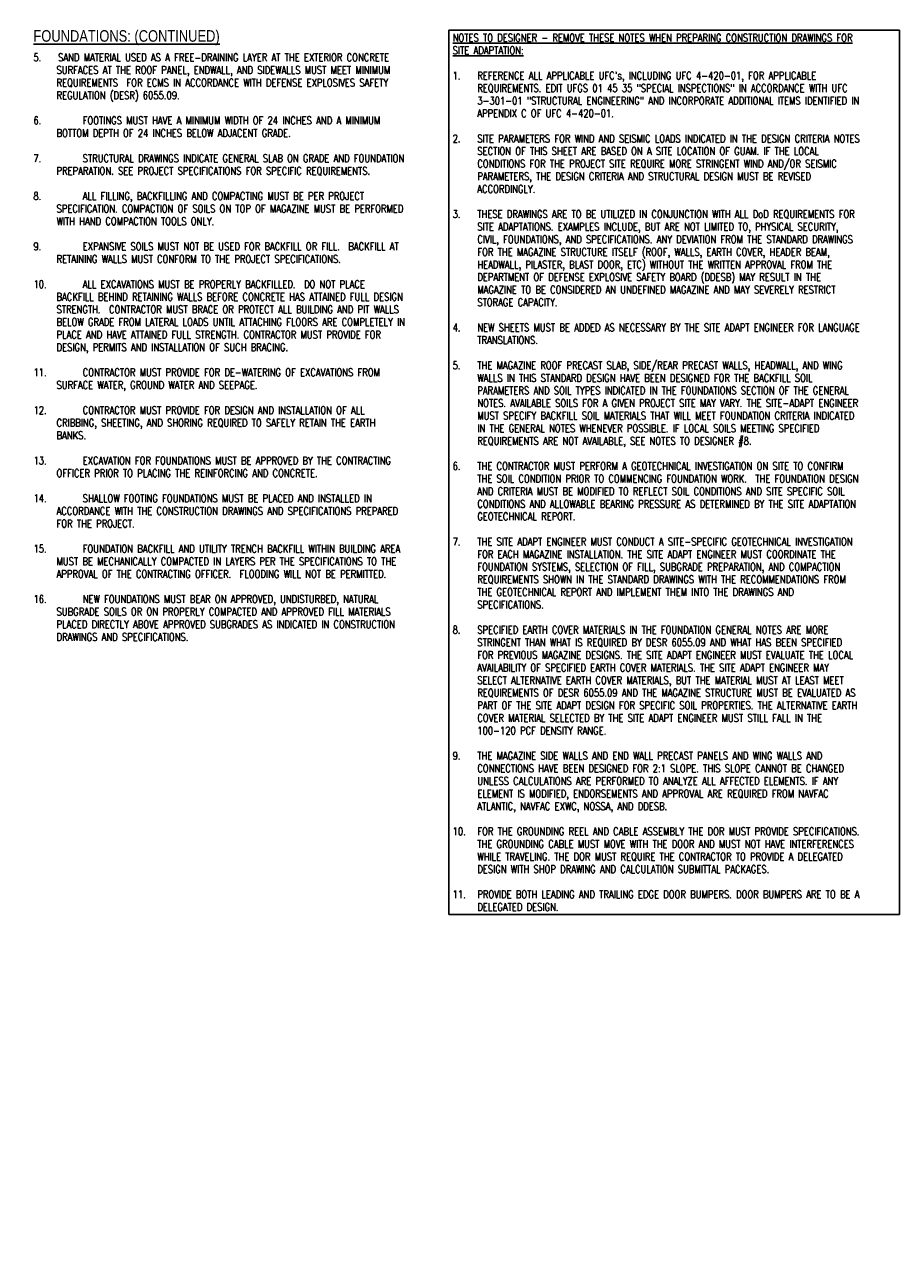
# Model space of a CAD drawing. Header units: inches. Extents: x 25.4 to 55.2, y 105.4 to 125.8.
# Tile 2 of 2: x 40.9 to 55.2, y 105.9 to 125.7. Entities that reach past the tile are written whole.
import ezdxf

# ---------------------------------------------------------------- set-up
doc = ezdxf.new("R2010")
doc.units = ezdxf.units.IN
doc.header["$MEASUREMENT"] = 0
doc.layers.add('S-ANNO-NOTE', color=2, linetype='Continuous', lineweight=35)
doc.styles.add('Annotative', font='romans.shx', dxfattribs={"width": 0.8, "height": 0.125})
doc.styles.add('ROMANS', font='ROMANS.shx', dxfattribs={"width": 0.8})
doc.styles.add('TITLES', font='swiss.ttf', dxfattribs={"width": 0.8, "height": 0.25})

msp = doc.modelspace()

# ---------------------------------------------------------------- texts
at = {"layer": 'S-ANNO-NOTE', "lineweight": -3, "attachment_point": 1, "bg_fill": 2}
for s, insert, char_height, width, line_spacing_factor, style in [('\\pxt0.53333,1.06667,1.6,2.13333,2.66667,3.2,3.73333,4.26667,4.8,5.33333,5.86667,6.4,6.93333,7.46667,8,8.53333,9.06667,9.6,10.13333,10.66667,11.2,11.73333,12.26667,12.8,13.33333,13.86667,14.4,14.93333,15.46667,16,16.53333,17.06667;{\\LFOUNDATIONS: (CONTINUED)}', (41.084, 125.589), 0.1875, 5.93543, 0.936439, 'TITLES'), ('\\pxt3.2,6.4,9.6,12.8,16,19.2,22.4,25.6,28.8,32,35.2,38.4,41.6,44.8,48,51.2,54.4,57.6,60.8,64,67.2,70.4,73.6,76.8,80,83.2,86.4,89.6,92.8,96,99.2,102.4;{\\LMEMBER^I^I^I^I^IPEAK PRESSURE^I^IIMPULSE^I^I^IDURATION\\P\\P}DOOR^I^I^I^I^I^I249 PSI (HORIZONTAL)^I2,084 PSI-M S^I^I16.74 M S\\P\\PROOF PRECAST PANELS^I^I\\PAND HEADER BEAM^I^I^I142 PSI (VERTICAL)^I^I1,626 PSI-M S^I^I22.9 M S', (34.071, 121.547), 0.125, 7.22196, 0.981704, 'ROMANS'), ('\\pxi-3,l3,t3.2,6.4,9.6,12.8,16,19.2,22.4,25.6,28.8,32,35.2,38.4,41.6,44.8,48,51.2,54.4,57.6,60.8,64,67.2,70.4,73.6,76.8,80,83.2,86.4,89.6,92.8,96,99.2,102.4;1.^ITHE FOUNDATIONS HAVE BEEN DESIGNED USING THE FOLLOWING ALLOWABLE BEARING PRESSURES:^J\\P\\pl6;A.^IDEAD PLUS LIVE LOAD:  ^I^I^I^I^I^I^I^I^I^I4,000 PSF\\PB.^ITOTAL DESIGN LOAD ^I^I^I^I^I^I^I^I^I^I^I5,300 PSF^J(INCLUDING WIND OR SEISMIC, TRANSIENT LOAD FACTOR = 1.33)\\PC.^IBLAST DESIGN LOAD ^I^I^I^I^I^I^I^I^I^I^I10,000 PSF^J(DYNAMIC INCREASE FACTOR = 2.5) ^J\\P\\pl3,tz;2.^IVERTICAL SUBGRADE MODULUS:^I ^I^I^I^I^I^I    100 PCI\\P\\P\\pt3.2,6.4,9.6,12.8,16,19.2,22.4,25.6,28.8,32,35.2,38.4,41.6,44.8,48,51.2,54.4,57.6,60.8,64,67.2,70.4,73.6,76.8,80,83.2,86.4,89.6,92.8,96,99.2,102.4;3.^IEARTH COVER MATERIAL TO BE USED AS MAGAZINE COVER AND WITHIN THE EMBANKMENT IS TO BE NON-EXPANSIVE, FREE OF DELETERIOUS MATERIAL AND MEET THE FOLLOWING CHARACTERISTICS:^J\\P\\pl6;A.^IALLOWABLE WET SOIL DENSITY: 110 - 120 PCF.\\PB.^IASTM D2487 CLASSIFICATION: SM, SM-SC, SC\\PC.^IASTM D1140 MATERIAL FINER THAN #200 SIEVE (0.075MM) -MIN. 25%: MAX. 50%\\PD.^IMAXIMUM PARTICLE SIZE: 1-INCH\\PE.^IASTM D4318: MAX LIQUID LIMIT = 35, MAX PLASTICITY INDEX = 12.\\PF.^IREQUIREMENTS FOR EARTH COVER ECMS IN ACCORDANCE WITH DEFENSE EXPLOSIVES SAFETY REGULATION (DESR) 6055.09.^J\\P\\pl3;4.^IRETAINING WALLS HAVE BEEN DESIGNED USING THE FOLLOWING CRITERIA.^J\\P\\pl6;A.^IPASSIVE EQUIVALENT FLUID PRESSURE:  ^I^I^I^I^I^I^I300 PSF / FT\\PB.^IAT-REST LATERAL PRESSURE WITH 2:1 BACKFILL (RESTRAINED):\\P\\pi2.8,l3.2;a.^IWITHOUT SEISMIC:^I^I^I^I^I^I^I^I^I^I33 PSF / FT\\Pb.^IWITH SEISMIC^I^I^I^I^I^I^I^I^I^I^I71 PSF / FT\\P\\pi-3,l6;C.^ICANTILEVERED WALL LATERAL PRESSURE (UNRESTRAINED):\\P\\pi2.8,l3.2;a.^IWITHOUT SEISMIC:^I^I^I^I^I^I^I^I^I^I40 PSF / FT\\Pb.^IWITH SEISMIC^I^I^I^I^I^I^I^I^I^I^I102 PSF / FT\\P\\pi-3,l6;D.^IFRICTION FACTOR BETWEEN SOIL AND CONCRETE \\P^I^IPLACED AGAINST SOIL:^I^I^I^I^I^I^I^I^I^I0.35\\PE.^IFRICTION FACTOR BETWEEN SOIL AND CONCRETE\\P^I^IPLACED AGAINST FORMWORK:^I^I^I^I^I^I^I^I^I0.25\\PF.^IMINIMUM SOIL COHESIVE STRENGTH: ^I^I^I^I^I^I^I^I500 PSF', (33.304, 113.436), 0.125, 7.62709, 0.981704, 'Annotative')]:
    msp.add_mtext(s, dxfattribs=dict(at, insert=insert, char_height=char_height, width=width, line_spacing_factor=line_spacing_factor, style=style))
at = {"layer": 'S-ANNO-NOTE', "lineweight": -3, "insert": (47.896, 125.528), "char_height": 0.125, "width": 7.2, "attachment_point": 1, "line_spacing_factor": 0.981704, "style": 'Annotative', "bg_fill": 18, "box_fill_scale": 1.5, "bg_fill_color": 256, "bg_fill_transparency": 0}
msp.add_mtext('\\pxt3.2,6.4,9.6,12.8,16,19.2,22.4,25.6,28.8,32,35.2,38.4,41.6,44.8,48,51.2,54.4,57.6,60.8,64,67.2,70.4,73.6,76.8,80,83.2,86.4,89.6,92.8,96,99.2,102.4;{\\LNOTES TO DESIGNER - REMOVE THESE NOTES WHEN PREPARING CONSTRUCTION DRAWINGS FOR SITE ADAPTATION:\\P}\\P\\pi-3.2,l3.2;1.^IREFERENCE ALL APPLICABLE UFC\'s, INCLUDING UFC 4-420-01, FOR APPLICABLE REQUIREMENTS. EDIT UFGS 01 45 35 "SPECIAL INSPECTIONS" IN ACCORDANCE WITH UFC 3-301-01 "STRUCTURAL ENGINEERING" AND INCORPORATE ADDITIONAL ITEMS IDENTIFIED IN APPENDIX C OF UFC 4-420-01.^J\\P2.^ISITE PARAMETERS FOR WIND AND SEISMIC LOADS INDICATED IN THE DESIGN CRITERIA NOTES SECTION OF THIS SHEET ARE BASED ON A SITE LOCATION OF GUAM. IF THE LOCAL CONDITIONS FOR THE PROJECT SITE REQUIRE MORE STRINGENT WIND AND/OR SEISMIC PARAMETERS, THE DESIGN CRITERIA AND STRUCTURAL DESIGN MUST BE REVISED ACCORDINGLY.^J\\P3.^ITHESE DRAWINGS ARE TO BE UTILIZED IN CONJUNCTION WITH ALL DoD REQUIREMENTS FOR SITE ADAPTATIONS. EXAMPLES INCLUDE, BUT ARE NOT LIMITED TO, PHYSICAL SECURITY, CIVIL, FOUNDATIONS, AND SPECIFICATIONS. ANY DEVIATION FROM THE STANDARD DRAWINGS FOR THE MAGAZINE STRUCTURE ITSELF (ROOF, WALLS, EARTH COVER, HEADER BEAM, HEADWALL, PILASTER, BLAST DOOR, ETC) WITHOUT THE WRITTEN APPROVAL FROM THE DEPARTMENT OF DEFENSE EXPLOSIVE SAFETY BOARD (DDESB) MAY RESULT IN THE MAGAZINE TO BE CONSIDERED AN UNDEFINED MAGAZINE AND MAY SEVERELY RESTRICT STORAGE CAPACITY.^J\\P4.^INEW SHEETS MUST BE ADDED AS NECESSARY BY THE SITE ADAPT ENGINEER FOR LANGUAGE TRANSLATIONS.^J\\P5.^ITHE MAGAZINE ROOF PRECAST SLAB, SIDE/REAR PRECAST WALLS, HEADWALL, AND WING WALLS IN THIS STANDARD DESIGN HAVE BEEN DESIGNED FOR THE BACKFILL SOIL PARAMETERS AND SOIL TYPES INDICATED IN THE FOUNDATIONS SECTION OF THE GENERAL NOTES. AVAILABLE SOILS FOR A GIVEN PROJECT SITE MAY VARY. THE SITE-ADAPT ENGINEER MUST SPECIFY BACKFILL SOIL MATERIALS THAT WILL MEET FOUNDATION CRITERIA INDICATED IN THE GENERAL NOTES WHENEVER POSSIBLE. IF LOCAL SOILS MEETING SPECIFIED REQUIREMENTS ARE NOT AVAILABLE, SEE NOTES TO DESIGNER #8.^J\\P6.^ITHE CONTRACTOR MUST PERFORM A GEOTECHNICAL INVESTIGATION ON SITE TO CONFIRM THE SOIL CONDITION PRIOR TO COMMENCING FOUNDATION WORK.  THE FOUNDATION DESIGN AND CRITERIA MUST BE MODIFIED TO REFLECT SOIL CONDITIONS AND SITE SPECIFIC SOIL CONDITIONS AND ALLOWABLE BEARING PRESSURE AS DETERMINED BY THE SITE ADAPTATION GEOTECHNICAL REPORT.^J\\P7.^ITHE SITE ADAPT ENGINEER MUST CONDUCT A SITE-SPECIFIC GEOTECHNICAL INVESTIGATION FOR EACH MAGAZINE INSTALLATION. THE SITE ADAPT ENGINEER MUST COORDINATE THE FOUNDATION SYSTEMS, SELECTION OF FILL, SUBGRADE PREPARATION, AND COMPACTION REQUIREMENTS SHOWN IN THE STANDARD DRAWINGS WITH THE RECOMMENDATIONS FROM THE GEOTECHNICAL REPORT AND IMPLEMENT THEM INTO THE DRAWINGS AND SPECIFICATIONS. ^J\\P8.^ISPECIFIED EARTH COVER MATERIALS IN THE FOUNDATION GENERAL NOTES ARE MORE STRINGENT THAN WHAT IS REQUIRED BY DESR 6055.09 AND WHAT HAS BEEN SPECIFIED FOR PREVIOUS MAGAZINE DESIGNS. THE SITE ADAPT ENGINEER MUST EVALUATE THE LOCAL AVAILABILITY OF SPECIFIED EARTH COVER MATERIALS. THE SITE ADAPT ENGINEER MAY SELECT ALTERNATIVE EARTH COVER MATERIALS, BUT THE MATERIAL MUST AT LEAST MEET REQUIREMENTS OF DESR 6055.09 AND THE MAGAZINE STRUCTURE MUST BE EVALUATED AS PART OF THE SITE ADAPT DESIGN FOR SPECIFIC SOIL PROPERTIES. THE ALTERNATIVE EARTH COVER MATERIAL SELECTED BY THE SITE ADAPT ENGINEER MUST STILL FALL IN THE 100-120 PCF DENSITY RANGE. ^J\\P9.^ITHE MAGAZINE SIDE WALLS AND END WALL PRECAST PANELS AND WING WALLS AND CONNECTIONS HAVE BEEN DESIGNED FOR 2:1 SLOPE. THIS SLOPE CANNOT BE CHANGED UNLESS CALCULATIONS ARE PERFORMED TO ANALYZE ALL AFFECTED ELEMENTS. IF ANY ELEMENT IS MODIFIED, ENDORSEMENTS AND APPROVAL ARE REQUIRED FROM NAVFAC ATLANTIC, NAVFAC EXWC, NOSSA, AND DDESB.\\P\\pi0,l0;\\P\\pi-3.2,l3.2;10.^IFOR THE GROUNDING REEL AND CABLE ASSEMBLY THE DOR MUST PROVIDE SPECIFICATIONS. THE GROUNDING CABLE MUST MOVE WITH THE DOOR AND MUST NOT HAVE INTERFERENCES WHILE TRAVELING. THE DOR MUST REQUIRE THE CONTRACTOR TO PROVIDE A DELEGATED DESIGN WITH SHOP DRAWING AND CALCULATION SUBMITTAL PACKAGES.\\P\\pi0,l0;\\P\\pi-3.2,l3.2;11.^IPROVIDE BOTH LEADING AND TRAILING EDGE DOOR BUMPERS. DOOR BUMPERS ARE TO BE A DELEGATED DESIGN.', dxfattribs=at)

# ---------------------------------------------------------------- next in the draw order: texts
at = {"layer": 'S-ANNO-NOTE', "lineweight": -3, "insert": (41.084, 125.208), "char_height": 0.125, "width": 6.56031, "attachment_point": 1, "line_spacing_factor": 0.981704, "style": 'Annotative', "bg_fill": 2}
msp.add_mtext('\\pxi-3,l3,t3.2,6.4,9.6,12.8,16,19.2,22.4,25.6,28.8,32,35.2,38.4,41.6,44.8,48,51.2,54.4,57.6,60.8,64,67.2,70.4,73.6,76.8,80,83.2,86.4,89.6,92.8,96,99.2,102.4;5.^ISAND MATERIAL USED AS A FREE-DRAINING LAYER AT THE EXTERIOR CONCRETE SURFACES AT THE ROOF PANEL, ENDWALL, AND SIDEWALLS MUST MEET MINIMUM REQUIREMENTS  FOR ECMS IN ACCORDANCE WITH DEFENSE EXPLOSIVES SAFETY REGULATION (DESR) 6055.09.\\P\\pt6.4,9.6,12.8,16,19.2,22.4,25.6,28.8,32,35.2,38.4,41.6,44.8,48,51.2,54.4,57.6,60.8,64,67.2,70.4,73.6,76.8,80,83.2,86.4,89.6,92.8,96,99.2,102.4;\\P6.^IFOOTINGS MUST HAVE A MINIMUM WIDTH OF 24 INCHES AND A MINIMUM BOTTOM DEPTH OF 24 INCHES BELOW ADJACENT GRADE.\\P\\pi0,l0;\\P\\pi-3,l3;7.^ISTRUCTURAL DRAWINGS INDICATE GENERAL SLAB ON GRADE AND FOUNDATION PREPARATION. SEE PROJECT SPECIFICATIONS FOR SPECIFIC REQUIREMENTS.^J\\P8.^IALL FILLING, BACKFILLING AND COMPACTING MUST BE PER PROJECT SPECIFICATION. COMPACTION OF SOILS ON TOP OF MAGAZINE MUST BE PERFORMED WITH HAND COMPACTION TOOLS ONLY.^J\\P9.^IEXPANSIVE SOILS MUST NOT BE USED FOR BACKFILL OR FILL.  BACKFILL AT RETAINING WALLS MUST CONFORM TO THE PROJECT SPECIFICATIONS.^J\\P10.^IALL EXCAVATIONS MUST BE PROPERLY BACKFILLED.  DO NOT PLACE BACKFILL BEHIND RETAINING WALLS BEFORE CONCRETE HAS ATTAINED FULL DESIGN STRENGTH.  CONTRACTOR MUST BRACE OR PROTECT ALL BUILDING AND PIT WALLS BELOW GRADE FROM LATERAL LOADS UNTIL ATTACHING FLOORS ARE COMPLETELY IN PLACE AND HAVE ATTAINED FULL STRENGTH. CONTRACTOR MUST PROVIDE FOR DESIGN, PERMITS AND INSTALLATION OF SUCH BRACING.^J\\P11.^ICONTRACTOR MUST PROVIDE FOR DE-WATERING OF EXCAVATIONS FROM SURFACE WATER, GROUND WATER AND SEEPAGE.^J\\P12.^ICONTRACTOR MUST PROVIDE FOR DESIGN AND INSTALLATION OF ALL CRIBBING, SHEETING, AND SHORING REQUIRED TO SAFELY RETAIN THE EARTH BANKS.^J\\P13.^IEXCAVATION FOR FOUNDATIONS MUST BE APPROVED BY THE CONTRACTING OFFICER PRIOR TO PLACING THE REINFORCING AND CONCRETE.  ^J\\P14.^ISHALLOW FOOTING FOUNDATIONS MUST BE PLACED AND INSTALLED IN ACCORDANCE WITH THE CONSTRUCTION DRAWINGS AND SPECIFICATIONS PREPARED FOR THE PROJECT. ^J\\P15.^IFOUNDATION BACKFILL AND UTILITY TRENCH BACKFILL WITHIN BUILDING AREA MUST BE MECHANICALLY COMPACTED IN LAYERS PER THE SPECIFICATIONS TO THE APPROVAL OF THE CONTRACTING OFFICER.  FLOODING WILL NOT BE PERMITTED.^J\\P16.^INEW FOUNDATIONS MUST BEAR ON APPROVED, UNDISTURBED, NATURAL SUBGRADE SOILS OR ON PROPERLY COMPACTED AND APPROVED FILL MATERIALS PLACED DIRECTLY ABOVE APPROVED SUBGRADES AS INDICATED IN CONSTRUCTION DRAWINGS AND SPECIFICATIONS.', dxfattribs=at)

doc.saveas('drawing.dxf')
